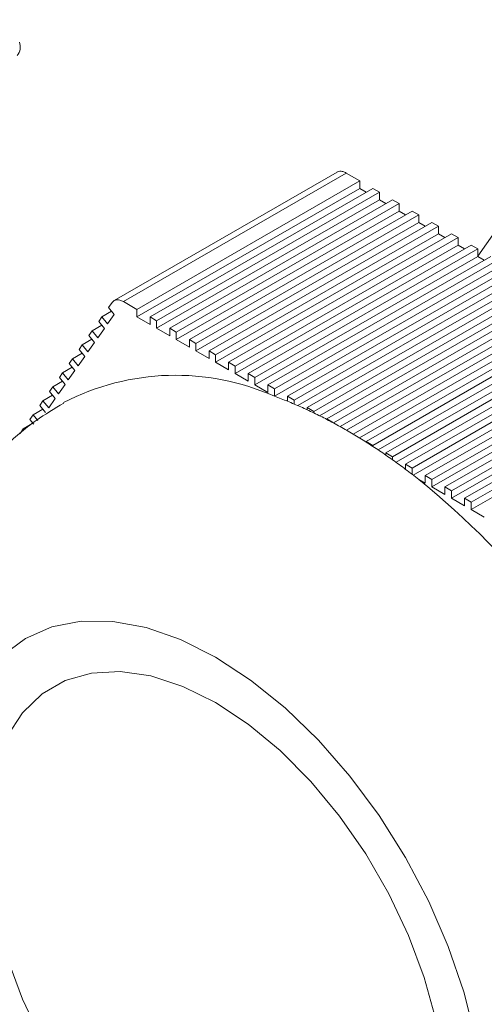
# Model space of a CAD drawing. Header units: inches. Extents: x -14936 to 8431, y -4781 to -2980.
# Tile 21 of 26: x -9999 to -9979, y -3998 to -3956. Entities that reach past the tile are written whole.
import ezdxf

# ---------------------------------------------------------------- set-up
doc = ezdxf.new("R2010")
doc.units = ezdxf.units.IN
doc.header["$MEASUREMENT"] = 0

msp = doc.modelspace()

# ---------------------------------------------------------------- linework, layer by layer
at = {"color": 7, "linetype": 'Continuous', "lineweight": 15}
for p, q in [((-9972.4838, -3955.7034), (-9979.5847, -3965.8094)), ((-9985.597, -3962.2203), (-9995.1208, -3967.717)), ((-9985.2028, -3962.2605), (-9994.7233, -3967.7552)), ((-9984.625, -3962.594), (-9985.2028, -3962.2605)), ((-9994.1454, -3968.0887), (-9984.625, -3962.594)), ((-9984.625, -3962.9174), (-9994.1454, -3968.4121)), ((-9984.0649, -3962.9172), (-9993.5854, -3968.4119)), ((-9984.625, -3962.594), (-9984.625, -3962.9174)), ((-9984.3451, -3963.0789), (-9984.625, -3962.9174)), ((-9983.7849, -3963.0788), (-9984.0649, -3962.9172)), ((-9993.3054, -3968.5735), (-9983.7849, -3963.0788)), ((-9983.7849, -3963.4022), (-9993.3054, -3968.8969)), ((-9983.2249, -3963.4021), (-9992.7454, -3968.8968)), ((-9983.7849, -3963.0788), (-9983.7849, -3963.4022)), ((-9983.5051, -3963.5638), (-9983.7849, -3963.4022)), ((-9982.9449, -3963.5637), (-9983.2249, -3963.4021)), ((-9992.4653, -3969.0584), (-9982.9449, -3963.5637)), ((-9982.9449, -3963.5637), (-9982.9449, -3963.8871)), ((-9982.9449, -3963.8871), (-9992.4653, -3969.3818)), ((-9982.3848, -3963.8869), (-9991.9053, -3969.3816)), ((-9991.6253, -3969.5432), (-9982.1048, -3964.0485)), ((-9982.665, -3964.0486), (-9982.9449, -3963.8871)), ((-9982.1048, -3964.0485), (-9982.3848, -3963.8869)), ((-9982.1048, -3964.0485), (-9982.1048, -3964.3719)), ((-9982.1048, -3964.3719), (-9991.6253, -3969.8666)), ((-9981.5448, -3964.3717), (-9991.0653, -3969.8664)), ((-9990.7853, -3970.028), (-9981.2648, -3964.5333)), ((-9981.825, -3964.5334), (-9982.1048, -3964.3719)), ((-9981.2648, -3964.5333), (-9981.5448, -3964.3717)), ((-9981.2648, -3964.5333), (-9981.2648, -3964.8567)), ((-9981.2648, -3964.8567), (-9990.7853, -3970.3514)), ((-9980.7048, -3964.8565), (-9990.2252, -3970.3512)), ((-9989.9452, -3970.5129), (-9980.4247, -3965.0182)), ((-9980.9849, -3965.0182), (-9981.2648, -3964.8567)), ((-9980.4247, -3965.0182), (-9980.7048, -3964.8565)), ((-9980.4247, -3965.0182), (-9980.4247, -3965.3416)), ((-9980.4247, -3965.3416), (-9989.9452, -3970.8363)), ((-9979.8647, -3965.3414), (-9989.3852, -3970.8361)), ((-9989.1052, -3970.9977), (-9979.5847, -3965.503)), ((-9980.1449, -3965.5031), (-9980.4247, -3965.3416)), ((-9979.5847, -3965.503), (-9979.8647, -3965.3414)), ((-9979.5847, -3965.503), (-9979.5847, -3965.8264)), ((-9979.5847, -3965.8264), (-9989.1052, -3971.3211)), ((-9979.0247, -3965.8262), (-9988.5451, -3971.3209)), ((-9979.3048, -3965.9879), (-9979.5847, -3965.8264)), ((-9988.2651, -3971.4825), (-9978.7447, -3965.9878)), ((-9978.7447, -3966.3112), (-9988.2651, -3971.8059)), ((-9978.1846, -3966.311), (-9987.7051, -3971.8057)), ((-9987.4251, -3971.9673), (-9977.9046, -3966.4726)), ((-9977.9046, -3966.796), (-9987.2731, -3972.203)), ((-9977.3446, -3966.7958), (-9986.8651, -3972.2906)), ((-9986.5851, -3972.4522), (-9977.0646, -3966.9575)), ((-9977.0646, -3967.2809), (-9986.3443, -3972.6366)), ((-9976.5045, -3967.2807), (-9986.025, -3972.7754)), ((-9985.745, -3972.937), (-9976.2245, -3967.4423)), ((-9995.3572, -3968.0106), (-9995.2083, -3967.7987)), ((-9995.3572, -3968.0106), (-9995.1147, -3968.3123)), ((-9994.7233, -3967.7552), (-9994.1454, -3968.0887)), ((-9985.4672, -3973.1), (-9976.2245, -3967.7657)), ((-9975.6645, -3967.7655), (-9985.185, -3973.2602)), ((-9984.905, -3973.4218), (-9975.3845, -3967.9271)), ((-9995.7772, -3968.6084), (-9995.6372, -3968.4092)), ((-9995.6372, -3968.4092), (-9995.2271, -3968.1725)), ((-9995.3947, -3968.7108), (-9995.6372, -3968.4092)), ((-9995.3947, -3968.7108), (-9995.1147, -3968.3123)), ((-9994.1454, -3968.4121), (-9994.1454, -3968.0887)), ((-9994.1454, -3968.4121), (-9993.5854, -3968.7353)), ((-9993.5854, -3968.4119), (-9993.5854, -3968.7353)), ((-9993.5854, -3968.4119), (-9993.3054, -3968.5735)), ((-9975.3845, -3968.2505), (-9984.6337, -3973.5887)), ((-9974.8245, -3968.2503), (-9984.3449, -3973.745)), ((-9984.0649, -3973.9066), (-9974.5444, -3968.4119)), ((-9996.0573, -3969.0069), (-9995.6471, -3968.7702)), ((-9995.7772, -3968.6084), (-9995.5347, -3968.9101)), ((-9993.3054, -3968.8969), (-9993.3054, -3968.5735)), ((-9993.3054, -3968.8969), (-9992.7454, -3969.2202)), ((-9992.7454, -3968.8968), (-9992.7454, -3969.2202)), ((-9992.7454, -3968.8968), (-9992.4653, -3969.0584)), ((-9974.5444, -3968.7353), (-9983.838, -3974.0991)), ((-9973.9844, -3968.7352), (-9983.5049, -3974.2299)), ((-9983.2249, -3974.3915), (-9973.7044, -3968.8968)), ((-9996.1972, -3969.2062), (-9996.0573, -3969.0069)), ((-9996.1972, -3969.2062), (-9995.9548, -3969.5078)), ((-9995.8147, -3969.3086), (-9996.0573, -3969.0069)), ((-9995.8147, -3969.3086), (-9995.5347, -3968.9101)), ((-9992.4653, -3969.3818), (-9992.4653, -3969.0584)), ((-9973.7044, -3969.2202), (-9983.0755, -3974.6287)), ((-9973.1444, -3969.22), (-9982.6649, -3974.7147)), ((-9996.6173, -3969.804), (-9996.4773, -3969.6047)), ((-9996.4773, -3969.6047), (-9996.0672, -3969.368)), ((-9996.2348, -3969.9064), (-9996.4773, -3969.6047)), ((-9996.2348, -3969.9064), (-9995.9548, -3969.5078)), ((-9992.4653, -3969.3818), (-9991.9053, -3969.705)), ((-9991.9053, -3969.3816), (-9991.9053, -3969.705)), ((-9991.9053, -3969.3816), (-9991.6253, -3969.5432)), ((-9991.6253, -3969.8666), (-9991.6253, -3969.5432)), ((-9982.3848, -3974.8763), (-9972.8643, -3969.3816)), ((-9972.8643, -3969.705), (-9982.3429, -3975.1755)), ((-9972.3043, -3969.7048), (-9981.8248, -3975.1995)), ((-9996.8973, -3970.2025), (-9996.4872, -3969.9658)), ((-9996.6548, -3970.5041), (-9996.3748, -3970.1056)), ((-9996.6173, -3969.804), (-9996.3748, -3970.1056)), ((-9991.6253, -3969.8666), (-9991.0653, -3970.1898)), ((-9991.0653, -3969.8664), (-9991.0653, -3970.1898)), ((-9991.0653, -3969.8664), (-9990.7853, -3970.028)), ((-9990.7853, -3970.3514), (-9990.7853, -3970.028)), ((-9981.5448, -3975.3611), (-9972.0243, -3969.8664)), ((-9997.3173, -3970.8003), (-9996.9072, -3970.5636)), ((-9997.0373, -3970.4018), (-9996.8973, -3970.2025)), ((-9997.0373, -3970.4018), (-9996.7948, -3970.7034)), ((-9996.6548, -3970.5041), (-9996.8973, -3970.2025)), ((-9990.7853, -3970.3514), (-9990.2252, -3970.6746)), ((-9990.2252, -3970.3512), (-9990.2252, -3970.6746)), ((-9990.2252, -3970.3512), (-9989.9452, -3970.5129)), ((-9989.9452, -3970.8363), (-9989.9452, -3970.5129)), ((-9972.0243, -3970.1898), (-9981.5448, -3975.6845)), ((-9971.4643, -3970.1896), (-9980.9848, -3975.6843)), ((-9980.7047, -3975.8459), (-9971.1843, -3970.3512)), ((-9997.4573, -3970.9995), (-9997.3173, -3970.8003)), ((-9997.4573, -3970.9995), (-9997.2148, -3971.3012)), ((-9997.0748, -3971.1019), (-9997.3173, -3970.8003)), ((-9997.0748, -3971.1019), (-9996.7948, -3970.7034)), ((-9989.9452, -3970.8363), (-9989.3852, -3971.1595)), ((-9989.3852, -3970.8361), (-9989.3852, -3971.1595)), ((-9989.3852, -3970.8361), (-9989.1052, -3970.9977)), ((-9989.1052, -3971.3211), (-9989.1052, -3970.9977)), ((-9971.1843, -3970.6746), (-9980.7047, -3976.1693)), ((-9970.6242, -3970.6745), (-9980.1447, -3976.1692)), ((-9979.8647, -3976.3308), (-9970.3442, -3970.8361)), ((-9997.8773, -3971.5973), (-9997.7373, -3971.3981)), ((-9997.7373, -3971.3981), (-9997.3272, -3971.1614)), ((-9997.4948, -3971.6997), (-9997.7373, -3971.3981)), ((-9997.4948, -3971.6997), (-9997.2148, -3971.3012)), ((-9989.1052, -3971.3211), (-9988.5451, -3971.6443)), ((-9988.5451, -3971.3209), (-9988.5451, -3971.6443)), ((-9988.5451, -3971.3209), (-9988.2651, -3971.4825)), ((-9970.3442, -3971.1595), (-9979.8647, -3976.6542)), ((-9998.1574, -3971.9958), (-9997.7472, -3971.7591)), ((-9997.8773, -3971.5973), (-9997.6348, -3971.899)), ((-9988.2651, -3971.8059), (-9988.2651, -3971.4825)), ((-9987.7051, -3971.8057), (-9987.4251, -3971.9673)), ((-9987.7051, -3971.8057), (-9987.7051, -3972.0216)), ((-9998.2974, -3972.1951), (-9998.1574, -3971.9958)), ((-9998.2974, -3972.1951), (-9998.0549, -3972.4967)), ((-9997.9148, -3972.2975), (-9998.1574, -3971.9958)), ((-9997.9148, -3972.2975), (-9997.6348, -3971.899)), ((-9987.4251, -3972.1377), (-9987.4251, -3971.9673)), ((-9998.7174, -3972.7929), (-9998.5774, -3972.5936)), ((-9998.5774, -3972.5936), (-9998.1673, -3972.3569)), ((-9998.3772, -3972.8425), (-9998.5774, -3972.5936)), ((-9986.8651, -3972.2906), (-9986.5851, -3972.4522)), ((-9986.8651, -3972.2906), (-9986.8651, -3972.3862)), ((-9986.5851, -3972.5185), (-9986.5851, -3972.4522)), ((-9998.9974, -3973.1914), (-9998.5873, -3972.9547)), ((-9998.7174, -3972.7929), (-9998.5555, -3972.9942)), ((-9986.025, -3972.7754), (-9985.745, -3972.937)), ((-9986.025, -3972.7754), (-9986.025, -3972.7993)), ((-9985.745, -3972.9476), (-9985.745, -3972.937)), ((-9999.1374, -3973.3907), (-9998.9974, -3973.1914)), ((-9985.185, -3973.2602), (-9984.905, -3973.4218)), ((-9984.3449, -3973.745), (-9984.0649, -3973.9066)), ((-9984.3449, -3973.745), (-9984.3449, -3973.7689)), ((-9984.0649, -3973.9491), (-9984.0649, -3973.9066)), ((-9983.5049, -3974.2299), (-9983.2249, -3974.3915)), ((-9983.5049, -3974.2299), (-9983.5049, -3974.3255)), ((-9983.2249, -3974.5218), (-9983.2249, -3974.3915)), ((-9982.6649, -3974.7147), (-9982.3848, -3974.8763)), ((-9982.6649, -3974.7147), (-9982.6649, -3974.9306)), ((-9982.3848, -3975.1432), (-9982.3848, -3974.8763)), ((-9981.8248, -3975.1995), (-9981.8248, -3975.5229)), ((-9981.8248, -3975.1995), (-9981.5448, -3975.3611)), ((-9982.1048, -3975.3613), (-9981.8248, -3975.5229)), ((-9981.5448, -3975.6845), (-9981.5448, -3975.3611)), ((-9981.5448, -3975.6845), (-9980.9848, -3976.0077)), ((-9980.9848, -3975.6843), (-9980.9848, -3976.0077)), ((-9980.9848, -3975.6843), (-9980.7047, -3975.8459)), ((-9980.7047, -3976.1693), (-9980.7047, -3975.8459)), ((-9980.7047, -3976.1693), (-9980.1447, -3976.4926)), ((-9980.1447, -3976.1692), (-9980.1447, -3976.4926)), ((-9980.1447, -3976.1692), (-9979.8647, -3976.3308)), ((-9979.8647, -3976.6542), (-9979.8647, -3976.3308)), ((-9979.8647, -3976.6542), (-9979.3047, -3976.9774))]:
    msp.add_line(p, q, dxfattribs=at)
at = {"color": 7, "linetype": 'Continuous', "lineweight": 15, "flags": 128}
for points in [[(-9979.3047, -4002.8451), (-9979.4029, -4001.0578), (-9979.6959, -3999.1877), (-9980.1786, -3997.2668), (-9980.8428, -3995.3279), (-9981.6771, -3993.4043), (-9982.6673, -3991.5289), (-9983.7963, -3989.7337), (-9985.045, -3988.0495), (-9986.3918, -3986.5051), (-9987.8139, -3985.1269), (-9989.2867, -3983.9385), (-9990.7853, -3982.9602), (-9992.2838, -3982.2088), (-9993.7567, -3981.6971), (-9995.1787, -3981.4338), (-9996.5256, -3981.4236), (-9997.7742, -3981.6665), (-9998.9033, -3982.1584), (-9999.8934, -3982.8909)], [(-9999.7001, -3986.3721), (-9999.03, -3985.3415), (-9998.192, -3984.5323), (-9997.2032, -3983.961), (-9996.0838, -3983.6393), (-9994.8565, -3983.5737), (-9993.5464, -3983.7654), (-9992.18, -3984.2108), (-9990.7853, -3984.9005), (-9989.3905, -3985.8207), (-9988.0242, -3986.9526), (-9986.714, -3988.2731), (-9985.4867, -3989.7554), (-9984.3673, -3991.3692), (-9983.3785, -3993.0818), (-9982.5406, -3994.8582), (-9981.8704, -3996.6624), (-9981.3818, -3998.4575)], [(-9998.192, -3999.3566), (-9999.03, -3997.5801), (-9999.7001, -3995.776)]]:
    msp.add_lwpolyline(points, dxfattribs=at)
at = {"color": 7, "linetype": 'Continuous', "lineweight": 15}
for centre, radius, start, end in [((-9999.6826, -3956.8685), 0.5575, 318.53086, 22.2154), ((-9992.4914, -3981.2964), 10.389, 65.99557, 117.41154), ((-9994.2582, -3988.1995), 17.4548, 67.94886, 69.9189), ((-9994.5244, -3988.8642), 18.1708, 67.00185, 67.95773), ((-9994.8297, -3989.5806), 18.9495, 65.14595, 66.99853), ((-9995.1607, -3990.3025), 19.7436, 64.25617, 65.15493), ((-9995.5143, -3991.0319), 20.5542, 62.50518, 64.2515), ((-9995.8355, -3991.6555), 21.2557, 61.65898, 62.51315), ((-9996.2756, -3992.471), 22.1824, 60.00153, 61.65819), ((-9997.1396, -3993.9445), 23.8905, 57.61842, 59.19534), ((-9997.6448, -3994.7433), 24.8357, 56.853, 57.62119), ((-9998.069, -3995.389), 25.6082, 55.33848, 56.84829), ((-9998.5612, -3996.1043), 26.4766, 54.60274, 55.34272), ((-9999.0421, -3996.7787), 27.3048, 53.14496, 54.59991), ((-9999.5147, -3997.4152), 28.0976, 52.4353, 53.15225), ((-10000.0617, -3998.1243), 28.9932, 51.73141, 52.43284), ((-10006.2576, -4004.945), 38.191, 26.82078, 50.77104)]:
    msp.add_arc(centre, radius, start, end, dxfattribs=at)
for points, knots in [([(-9985.2028, -3962.2605), (-9985.2516, -3962.2368), (-9985.3491, -3962.1893), (-9985.4872, -3962.1757), (-9985.5615, -3962.2061), (-9985.5987, -3962.2214)], [0, 0, 0, 0, 0.3334602, 0.666876, 1, 1, 1, 1]), ([(-9995.2083, -3967.7987), (-9995.1806, -3967.7679), (-9995.1253, -3967.7062), (-9995.0061, -3967.673), (-9994.87, -3967.6833), (-9994.7722, -3967.7313), (-9994.7233, -3967.7552)], [0, 0, 0, 0, 0.2499943, 0.5000087, 0.7499877, 1, 1, 1, 1]), ([(-9997.2718, -3972.0991), (-9997.6705, -3972.3358), (-9998.5901, -3972.8817), (-9999.8627, -3973.9767), (-10001.0922, -3975.3128), (-10002.1417, -3976.8106), (-10003.0139, -3978.4511), (-10003.704, -3980.2304), (-10004.207, -3982.1433), (-10004.5152, -3984.1827), (-10004.6204, -3986.3345), (-10004.5174, -3988.5749), (-10004.2068, -3990.8719), (-10003.6959, -3993.1914), (-10002.996, -3995.5028), (-10002.1196, -3997.7821), (-10001.0784, -4000.0092), (-9999.8833, -4002.166), (-9998.5444, -4004.2351), (-9997.0711, -4006.1988), (-9995.4717, -4008.0398), (-9993.7536, -4009.7403), (-9991.9231, -4011.2809), (-9989.9875, -4012.6395), (-9987.9602, -4013.7886), (-9985.9368, -4014.6663), (-9983.9609, -4015.2749), (-9982.0703, -4015.6337), (-9980.2145, -4015.7653), (-9978.3434, -4015.6725), (-9976.4863, -4015.3274), (-9974.7007, -4014.7498), (-9973.626, -4014.1759), (-9973.1112, -4013.901)], [0, 0, 0, 0, 0.0222992, 0.0514245, 0.0804721, 0.1097239, 0.1394582, 0.1699329, 0.2013518, 0.2338111, 0.2672442, 0.3014154, 0.3359977, 0.3706465, 0.4051926, 0.4395958, 0.4738841, 0.5081222, 0.5423931, 0.5767664, 0.6113291, 0.6461726, 0.6813712, 0.7169539, 0.752857, 0.7887649, 0.8204782, 0.8512187, 0.8810174, 0.9100173, 0.9414255, 0.9719403, 1, 1, 1, 1])]:
    msp.add_open_spline(points, degree=3, knots=knots, dxfattribs=at)

doc.saveas('drawing.dxf')
